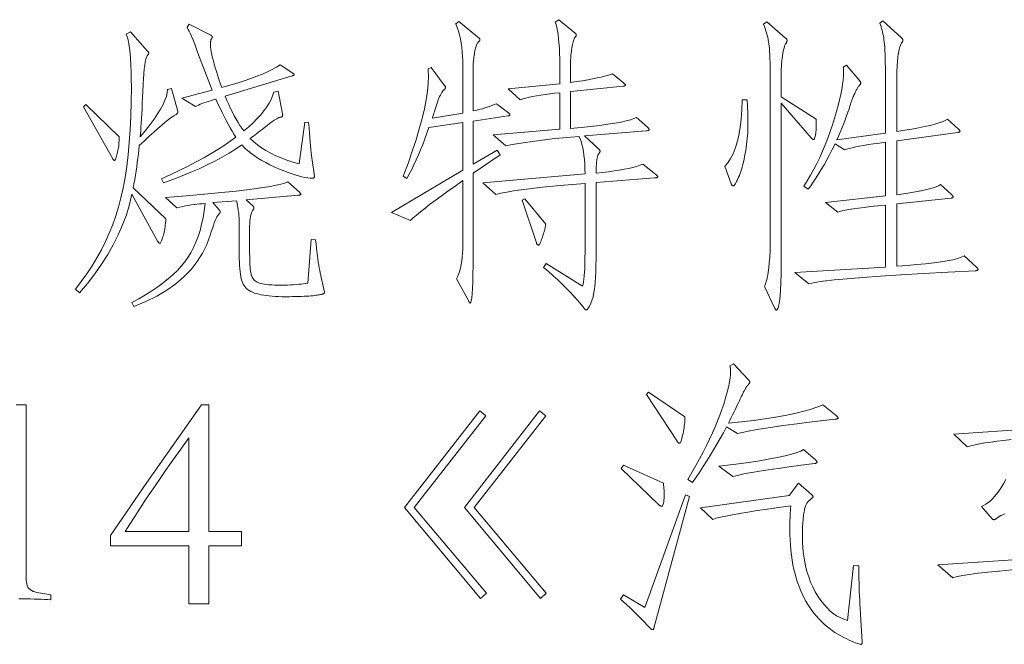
# Model space of a CAD drawing. Extents: x 0 to 1189, y 0 to 841.
# Tile 55 of 135: x 150 to 168, y 69 to 80. Entities that reach past the tile are written whole.
import ezdxf

# ---------------------------------------------------------------- set-up
doc = ezdxf.new("R2010")
doc.units = 0

msp = doc.modelspace()

# ---------------------------------------------------------------- linework, layer by layer
at = {"color": 7, "lineweight": 13}
for points in [[(158.935, 78.384), (158.94, 78.38), (158.945, 78.376), (158.949, 78.372), (158.952, 78.368), (158.955, 78.365), (158.957, 78.361), (158.959, 78.358), (158.96, 78.355), (158.961, 78.352), (158.962, 78.35), (158.961, 78.347), (158.96, 78.345), (158.958, 78.342), (158.956, 78.34), (158.952, 78.338), (158.948, 78.337), (158.943, 78.335), (158.938, 78.333), (158.932, 78.332), (158.925, 78.331), (158.328, 78.241), (158.328, 77.497), (158.74, 77.74), (158.793, 77.661), (158.328, 77.339), (158.328, 76.114), (158.328, 75.92), (158.326, 75.747), (158.323, 75.594), (158.32, 75.462), (158.315, 75.35), (158.309, 75.258), (158.302, 75.187), (158.294, 75.136), (158.285, 75.105), (158.275, 75.095), (158.273, 75.095), (158.271, 75.096), (158.268, 75.098), (158.266, 75.1), (158.263, 75.103), (158.261, 75.106), (158.258, 75.111), (158.255, 75.115), (158.252, 75.121), (158.249, 75.127), (158.038, 75.517), (158.059, 75.559), (158.078, 75.605), (158.094, 75.655), (158.109, 75.708), (158.121, 75.765), (158.131, 75.826), (158.139, 75.891), (158.144, 75.96), (158.147, 76.032), (158.149, 76.109), (158.149, 77.212), (158.014, 77.118), (157.889, 77.029), (157.775, 76.946), (157.67, 76.869), (157.574, 76.798), (157.489, 76.732), (157.414, 76.672), (157.348, 76.617), (157.292, 76.569), (157.246, 76.526), (156.913, 76.663), (158.149, 77.391), (158.149, 78.215), (157.563, 78.13), (157.527, 78.03), (157.492, 77.933), (157.455, 77.838), (157.418, 77.746), (157.38, 77.657), (157.342, 77.57), (157.303, 77.486), (157.264, 77.404), (157.223, 77.325), (157.183, 77.249), (157.119, 77.291), (157.201, 77.511), (157.275, 77.72), (157.34, 77.919), (157.396, 78.107), (157.444, 78.285), (157.483, 78.452), (157.513, 78.609), (157.535, 78.756), (157.548, 78.892), (157.552, 79.017), (157.552, 79.031), (157.552, 79.044), (157.552, 79.058), (157.551, 79.071), (157.551, 79.083), (157.55, 79.096), (157.549, 79.108), (157.549, 79.12), (157.548, 79.132), (157.547, 79.144), (157.6, 79.165), (157.827, 78.864), (157.831, 78.86), (157.834, 78.856), (157.837, 78.852), (157.84, 78.847), (157.842, 78.843), (157.844, 78.839), (157.846, 78.835), (157.847, 78.83), (157.847, 78.826), (157.848, 78.822), (157.847, 78.818), (157.847, 78.814), (157.845, 78.809), (157.843, 78.805), (157.841, 78.801), (157.838, 78.797), (157.835, 78.792), (157.831, 78.788), (157.826, 78.784), (157.821, 78.78), (157.809, 78.768), (157.796, 78.753), (157.784, 78.736), (157.771, 78.715), (157.759, 78.692), (157.746, 78.666), (157.734, 78.637), (157.722, 78.606), (157.709, 78.571), (157.697, 78.534), (157.686, 78.497), (157.675, 78.463), (157.665, 78.432), (157.656, 78.403), (157.648, 78.378), (157.641, 78.355), (157.634, 78.336), (157.629, 78.319), (157.624, 78.305), (157.621, 78.294), (158.149, 78.379), (158.149, 79.186), (158.147, 79.273), (158.144, 79.358), (158.138, 79.439), (158.129, 79.517), (158.118, 79.591), (158.105, 79.663), (158.089, 79.732), (158.071, 79.798), (158.05, 79.86), (158.027, 79.92), (158.08, 79.962), (158.428, 79.677), (158.431, 79.675), (158.434, 79.673), (158.436, 79.67), (158.438, 79.668), (158.44, 79.665), (158.442, 79.663), (158.443, 79.66), (158.444, 79.657), (158.444, 79.654), (158.444, 79.651), (158.444, 79.648), (158.443, 79.644), (158.442, 79.64), (158.44, 79.636), (158.437, 79.632), (158.434, 79.627), (158.43, 79.622), (158.426, 79.617), (158.421, 79.612), (158.415, 79.606), (158.409, 79.599), (158.404, 79.591), (158.398, 79.58), (158.392, 79.568), (158.386, 79.553), (158.38, 79.537), (158.375, 79.519), (158.369, 79.499), (158.363, 79.477), (158.357, 79.453), (158.352, 79.428), (158.347, 79.402), (158.342, 79.377), (158.339, 79.351), (158.335, 79.324), (158.333, 79.297), (158.331, 79.27), (158.329, 79.243), (158.328, 79.215), (158.328, 79.186), (158.328, 78.416), (158.367, 78.424), (158.407, 78.434), (158.446, 78.445), (158.486, 78.456), (158.526, 78.468), (158.566, 78.481), (158.607, 78.495), (158.647, 78.51), (158.688, 78.526), (158.729, 78.542)], [(161.485, 77.317), (161.491, 77.312), (161.496, 77.307), (161.501, 77.303), (161.505, 77.298), (161.509, 77.294), (161.512, 77.291), (161.514, 77.287), (161.515, 77.284), (161.516, 77.281), (161.517, 77.278), (161.516, 77.275), (161.514, 77.273), (161.511, 77.271), (161.507, 77.269), (161.502, 77.267), (161.496, 77.265), (161.488, 77.263), (161.479, 77.262), (161.47, 77.261), (161.459, 77.259), (160.45, 77.18), (160.45, 75.982), (160.45, 75.858), (160.448, 75.743), (160.444, 75.637), (160.44, 75.541), (160.434, 75.454), (160.426, 75.376), (160.418, 75.308), (160.408, 75.249), (160.397, 75.199), (160.384, 75.158), (160.371, 75.124), (160.359, 75.094), (160.347, 75.067), (160.336, 75.043), (160.326, 75.024), (160.316, 75.008), (160.306, 74.995), (160.297, 74.986), (160.289, 74.981), (160.281, 74.979), (160.277, 74.979), (160.273, 74.98), (160.269, 74.982), (160.264, 74.984), (160.26, 74.987), (160.256, 74.99), (160.252, 74.994), (160.248, 74.999), (160.243, 75.005), (160.239, 75.011), (160.185, 75.078), (160.127, 75.147), (160.065, 75.216), (160.001, 75.285), (159.933, 75.355), (159.862, 75.425), (159.787, 75.496), (159.709, 75.568), (159.627, 75.64), (159.542, 75.713), (159.59, 75.781), (160.218, 75.391), (160.226, 75.421), (160.233, 75.461), (160.239, 75.509), (160.245, 75.566), (160.25, 75.632), (160.253, 75.707), (160.256, 75.79), (160.258, 75.882), (160.26, 75.983), (160.26, 76.093), (160.26, 77.164), (160.039, 77.146), (159.832, 77.128), (159.64, 77.11), (159.464, 77.091), (159.302, 77.072), (159.155, 77.053), (159.024, 77.034), (158.907, 77.014), (158.805, 76.994), (158.719, 76.974), (158.492, 77.175), (160.26, 77.328), (160.258, 77.416), (160.254, 77.499), (160.248, 77.577), (160.241, 77.65), (160.231, 77.717), (160.22, 77.78), (160.206, 77.837), (160.191, 77.889), (160.174, 77.936), (160.155, 77.977), (160.013, 77.965), (159.874, 77.952), (159.739, 77.938), (159.607, 77.923), (159.479, 77.907), (159.354, 77.891), (159.232, 77.873), (159.114, 77.854), (158.999, 77.834), (158.888, 77.814), (158.671, 78.004), (159.822, 78.099), (159.822, 78.732), (159.733, 78.723), (159.648, 78.712), (159.568, 78.701), (159.493, 78.69), (159.422, 78.678), (159.356, 78.666), (159.295, 78.653), (159.239, 78.639), (159.188, 78.625), (159.141, 78.611), (158.93, 78.796), (159.822, 78.885), (159.822, 79.213), (159.821, 79.318), (159.819, 79.416), (159.815, 79.508), (159.809, 79.592), (159.802, 79.669), (159.794, 79.74), (159.783, 79.803), (159.771, 79.86), (159.758, 79.909), (159.743, 79.952), (159.806, 79.994), (160.091, 79.762), (160.094, 79.758), (160.097, 79.755), (160.099, 79.752), (160.101, 79.749), (160.103, 79.745), (160.105, 79.742), (160.106, 79.738), (160.106, 79.735), (160.107, 79.731), (160.107, 79.727), (160.107, 79.724), (160.106, 79.72), (160.105, 79.716), (160.103, 79.712), (160.101, 79.708), (160.099, 79.703), (160.095, 79.699), (160.092, 79.694), (160.088, 79.69), (160.083, 79.685), (160.079, 79.679), (160.074, 79.67), (160.069, 79.659), (160.064, 79.645), (160.059, 79.628), (160.054, 79.609), (160.049, 79.587), (160.044, 79.563), (160.038, 79.535), (160.033, 79.506), (160.028, 79.475), (160.024, 79.445), (160.02, 79.415), (160.016, 79.387), (160.013, 79.358), (160.011, 79.331), (160.009, 79.304), (160.008, 79.278), (160.007, 79.253), (160.007, 79.229), (160.007, 78.906), (160.114, 78.923), (160.213, 78.94), (160.305, 78.956), (160.389, 78.972), (160.466, 78.987), (160.535, 79.002), (160.597, 79.017), (160.65, 79.031), (160.697, 79.046), (160.735, 79.06), (160.925, 78.901), (160.931, 78.896), (160.937, 78.891), (160.941, 78.887), (160.946, 78.882), (160.949, 78.878), (160.952, 78.874), (160.954, 78.871), (160.956, 78.867), (160.957, 78.864), (160.957, 78.862), (160.957, 78.859), (160.955, 78.857), (160.953, 78.854), (160.95, 78.852), (160.946, 78.85), (160.942, 78.849), (160.936, 78.847), (160.93, 78.846), (160.923, 78.844), (160.915, 78.843), (160.007, 78.753), (160.007, 78.115), (160.192, 78.132), (160.362, 78.149), (160.515, 78.167), (160.653, 78.186), (160.775, 78.204), (160.881, 78.224), (160.971, 78.243), (161.046, 78.263), (161.104, 78.284), (161.147, 78.305), (161.337, 78.136), (161.343, 78.131), (161.349, 78.126), (161.353, 78.121), (161.357, 78.116), (161.361, 78.112), (161.364, 78.108), (161.366, 78.104), (161.368, 78.1), (161.368, 78.097), (161.369, 78.094), (161.368, 78.09), (161.367, 78.088), (161.364, 78.085), (161.36, 78.083), (161.356, 78.08), (161.35, 78.078), (161.343, 78.077), (161.335, 78.075), (161.326, 78.074), (161.316, 78.072), (160.25, 77.988), (160.492, 77.761), (160.497, 77.757), (160.502, 77.753), (160.506, 77.748), (160.509, 77.744), (160.512, 77.74), (160.515, 77.737), (160.516, 77.733), (160.518, 77.729), (160.519, 77.725), (160.519, 77.721), (160.519, 77.718), (160.518, 77.714), (160.517, 77.71), (160.515, 77.706), (160.514, 77.702), (160.511, 77.698), (160.508, 77.694), (160.505, 77.69), (160.502, 77.686), (160.498, 77.682), (160.489, 77.67), (160.481, 77.653), (160.474, 77.631), (160.467, 77.605), (160.462, 77.574), (160.458, 77.537), (160.455, 77.496), (160.452, 77.45), (160.451, 77.4), (160.45, 77.344), (160.56, 77.355), (160.663, 77.367), (160.76, 77.38), (160.851, 77.394), (160.935, 77.409), (161.012, 77.424), (161.083, 77.441), (161.148, 77.459), (161.206, 77.477), (161.258, 77.497)], [(164.251, 78.273), (164.253, 78.247), (164.254, 78.221), (164.255, 78.196), (164.255, 78.171), (164.255, 78.147), (164.254, 78.123), (164.253, 78.1), (164.251, 78.077), (164.249, 78.055), (164.246, 78.033), (164.243, 78.012), (164.239, 77.994), (164.236, 77.978), (164.232, 77.964), (164.229, 77.952), (164.225, 77.942), (164.221, 77.934), (164.217, 77.929), (164.213, 77.926), (164.209, 77.925), (164.205, 77.925), (164.2, 77.926), (164.196, 77.927), (164.192, 77.929), (164.188, 77.931), (164.184, 77.934), (164.179, 77.938), (164.175, 77.941), (164.171, 77.946), (164.167, 77.951), (163.649, 78.553), (163.649, 75.945), (163.648, 75.76), (163.646, 75.595), (163.642, 75.45), (163.636, 75.323), (163.628, 75.216), (163.619, 75.129), (163.608, 75.061), (163.595, 75.012), (163.581, 74.983), (163.565, 74.974), (163.563, 74.974), (163.56, 74.975), (163.558, 74.976), (163.556, 74.979), (163.553, 74.982), (163.55, 74.985), (163.548, 74.989), (163.545, 74.994), (163.542, 74.999), (163.538, 75.005), (163.359, 75.38), (163.378, 75.429), (163.395, 75.485), (163.41, 75.55), (163.423, 75.623), (163.434, 75.705), (163.443, 75.794), (163.45, 75.892), (163.455, 75.998), (163.458, 76.113), (163.459, 76.235), (163.459, 78.806), (163.459, 78.91), (163.459, 79.008), (163.458, 79.098), (163.456, 79.182), (163.455, 79.258), (163.453, 79.328), (163.45, 79.391), (163.447, 79.446), (163.444, 79.495), (163.441, 79.537), (163.437, 79.576), (163.431, 79.614), (163.424, 79.652), (163.416, 79.69), (163.407, 79.728), (163.397, 79.766), (163.385, 79.803), (163.372, 79.841), (163.358, 79.878), (163.343, 79.915), (163.401, 79.957), (163.723, 79.677), (163.728, 79.673), (163.733, 79.669), (163.737, 79.665), (163.74, 79.66), (163.743, 79.656), (163.745, 79.652), (163.747, 79.648), (163.749, 79.643), (163.749, 79.639), (163.75, 79.635), (163.749, 79.631), (163.749, 79.626), (163.747, 79.621), (163.745, 79.615), (163.743, 79.609), (163.74, 79.603), (163.737, 79.596), (163.733, 79.589), (163.728, 79.582), (163.723, 79.574), (163.718, 79.565), (163.713, 79.554), (163.708, 79.541), (163.703, 79.525), (163.697, 79.508), (163.693, 79.488), (163.688, 79.466), (163.683, 79.442), (163.678, 79.415), (163.673, 79.387), (163.669, 79.357), (163.665, 79.327), (163.661, 79.297), (163.658, 79.267), (163.655, 79.236), (163.653, 79.206), (163.651, 79.175), (163.65, 79.144), (163.65, 79.112), (163.649, 79.081), (163.649, 78.658)], [(167.028, 75.713), (167.032, 75.708), (167.036, 75.704), (167.039, 75.7), (167.041, 75.697), (167.044, 75.693), (167.046, 75.689), (167.047, 75.686), (167.048, 75.682), (167.049, 75.679), (167.049, 75.676), (167.049, 75.673), (167.047, 75.67), (167.045, 75.667), (167.041, 75.665), (167.037, 75.663), (167.032, 75.661), (167.026, 75.659), (167.019, 75.657), (167.011, 75.656), (167.002, 75.655), (166.532, 75.631), (166.103, 75.608), (165.714, 75.585), (165.365, 75.563), (165.058, 75.54), (164.79, 75.517), (164.563, 75.495), (164.376, 75.472), (164.23, 75.45), (164.124, 75.428), (163.882, 75.623), (165.449, 75.718), (165.449, 76.79), (165.316, 76.776), (165.194, 76.763), (165.083, 76.75), (164.983, 76.737), (164.895, 76.725), (164.819, 76.713), (164.753, 76.701), (164.699, 76.69), (164.657, 76.679), (164.626, 76.668), (164.415, 76.837), (165.449, 76.948), (165.449, 77.877), (165.344, 77.862), (165.245, 77.848), (165.155, 77.834), (165.073, 77.82), (164.998, 77.807), (164.931, 77.794), (164.872, 77.781), (164.821, 77.769), (164.778, 77.757), (164.742, 77.745), (164.578, 77.851), (164.53, 77.753), (164.482, 77.659), (164.435, 77.569), (164.388, 77.484), (164.341, 77.403), (164.295, 77.327), (164.249, 77.255), (164.203, 77.187), (164.158, 77.123), (164.114, 77.064), (164.04, 77.117), (164.099, 77.211), (164.156, 77.308), (164.211, 77.408), (164.263, 77.51), (164.314, 77.614), (164.362, 77.722), (164.408, 77.832), (164.452, 77.945), (164.494, 78.06), (164.534, 78.178), (164.57, 78.294), (164.603, 78.405), (164.632, 78.51), (164.657, 78.609), (164.678, 78.702), (164.695, 78.789), (164.709, 78.871), (164.719, 78.947), (164.724, 79.017), (164.726, 79.081), (164.726, 79.092), (164.726, 79.103), (164.726, 79.114), (164.725, 79.124), (164.725, 79.133), (164.724, 79.143), (164.724, 79.152), (164.723, 79.16), (164.722, 79.168), (164.721, 79.176), (164.774, 79.207), (165.001, 78.943), (165.005, 78.938), (165.008, 78.933), (165.012, 78.928), (165.014, 78.924), (165.017, 78.919), (165.018, 78.915), (165.02, 78.91), (165.021, 78.906), (165.022, 78.902), (165.022, 78.899), (165.022, 78.895), (165.021, 78.891), (165.02, 78.887), (165.018, 78.883), (165.016, 78.879), (165.013, 78.874), (165.01, 78.87), (165.007, 78.866), (165.003, 78.861), (164.998, 78.856), (164.993, 78.851), (164.988, 78.844), (164.982, 78.836), (164.975, 78.826), (164.968, 78.815), (164.961, 78.802), (164.953, 78.788), (164.945, 78.773), (164.936, 78.756), (164.927, 78.738), (164.918, 78.719), (164.909, 78.701), (164.901, 78.683), (164.893, 78.666), (164.886, 78.649), (164.879, 78.633), (164.873, 78.617), (164.868, 78.602), (164.863, 78.588), (164.858, 78.574), (164.841, 78.515), (164.821, 78.455), (164.8, 78.393), (164.778, 78.33), (164.754, 78.265), (164.728, 78.199), (164.701, 78.131), (164.672, 78.062), (164.642, 77.991), (164.61, 77.919), (165.449, 78.035), (165.449, 78.859), (165.449, 78.967), (165.449, 79.068), (165.448, 79.161), (165.446, 79.247), (165.444, 79.326), (165.442, 79.396), (165.439, 79.46), (165.436, 79.516), (165.432, 79.565), (165.428, 79.606), (165.424, 79.643), (165.419, 79.679), (165.413, 79.714), (165.406, 79.748), (165.399, 79.781), (165.392, 79.813), (165.383, 79.844), (165.374, 79.874), (165.365, 79.903), (165.354, 79.931), (165.407, 79.973), (165.724, 79.682), (165.729, 79.678), (165.733, 79.674), (165.737, 79.67), (165.741, 79.666), (165.744, 79.661), (165.746, 79.657), (165.748, 79.653), (165.749, 79.649), (165.75, 79.644), (165.75, 79.64), (165.75, 79.636), (165.75, 79.632), (165.748, 79.627), (165.747, 79.623), (165.745, 79.618), (165.743, 79.613), (165.74, 79.608), (165.737, 79.603), (165.733, 79.598), (165.729, 79.593), (165.713, 79.564), (165.699, 79.525), (165.686, 79.477), (165.675, 79.42), (165.666, 79.353), (165.658, 79.276), (165.652, 79.19), (165.648, 79.094), (165.646, 78.989), (165.645, 78.875), (165.645, 78.062), (165.782, 78.083), (165.908, 78.104), (166.023, 78.125), (166.127, 78.146), (166.22, 78.167), (166.302, 78.189), (166.374, 78.21), (166.434, 78.231), (166.483, 78.252), (166.521, 78.273), (166.711, 78.104), (166.716, 78.1), (166.721, 78.096), (166.725, 78.092), (166.728, 78.088), (166.731, 78.084), (166.733, 78.081), (166.735, 78.077), (166.737, 78.074), (166.737, 78.07), (166.738, 78.067), (166.737, 78.064), (166.736, 78.061), (166.734, 78.059), (166.732, 78.056), (166.728, 78.054), (166.724, 78.052), (166.719, 78.05), (166.714, 78.049), (166.708, 78.047), (166.701, 78.046), (165.645, 77.903), (165.645, 76.969), (165.763, 76.985), (165.871, 77.001), (165.97, 77.018), (166.06, 77.035), (166.14, 77.052), (166.21, 77.07), (166.272, 77.088), (166.324, 77.106), (166.367, 77.124), (166.4, 77.143), (166.59, 76.974), (166.596, 76.968), (166.601, 76.962), (166.606, 76.957), (166.61, 76.952), (166.614, 76.947), (166.616, 76.943), (166.619, 76.939), (166.62, 76.936), (166.621, 76.932), (166.621, 76.929), (166.621, 76.927), (166.62, 76.925), (166.618, 76.922), (166.616, 76.92), (166.612, 76.918), (166.608, 76.916), (166.603, 76.915), (166.598, 76.913), (166.591, 76.912), (166.584, 76.911), (165.645, 76.811), (165.645, 75.734), (165.826, 75.746), (165.992, 75.76), (166.144, 75.774), (166.283, 75.79), (166.406, 75.808), (166.516, 75.826), (166.611, 75.846), (166.692, 75.867), (166.759, 75.89), (166.811, 75.913)], [(155.483, 78.215), (155.49, 78.122), (155.497, 78.035), (155.504, 77.955), (155.511, 77.88), (155.517, 77.812), (155.523, 77.751), (155.529, 77.695), (155.535, 77.646), (155.541, 77.603), (155.546, 77.566), (155.583, 77.291), (155.583, 77.284), (155.582, 77.278), (155.58, 77.272), (155.578, 77.267), (155.575, 77.263), (155.572, 77.26), (155.567, 77.257), (155.563, 77.256), (155.557, 77.255), (155.551, 77.254), (155.511, 77.256), (155.467, 77.261), (155.419, 77.269), (155.366, 77.28), (155.31, 77.295), (155.249, 77.313), (155.184, 77.334), (155.115, 77.359), (155.042, 77.387), (154.965, 77.418), (154.888, 77.451), (154.813, 77.487), (154.742, 77.524), (154.673, 77.562), (154.608, 77.603), (154.545, 77.645), (154.486, 77.688), (154.43, 77.734), (154.377, 77.781), (154.327, 77.83), (154.221, 77.757), (154.109, 77.687), (153.99, 77.618), (153.865, 77.55), (153.733, 77.484), (153.594, 77.419), (153.449, 77.356), (153.298, 77.294), (153.14, 77.234), (152.975, 77.175), (152.943, 77.244), (153.104, 77.317), (153.257, 77.391), (153.403, 77.463), (153.541, 77.536), (153.673, 77.608), (153.798, 77.679), (153.916, 77.751), (154.026, 77.821), (154.13, 77.892), (154.226, 77.962), (154.194, 78.013), (154.162, 78.067), (154.128, 78.125), (154.094, 78.186), (154.06, 78.251), (154.025, 78.318), (153.989, 78.389), (153.953, 78.463), (153.916, 78.541), (153.878, 78.621), (153.833, 78.608), (153.79, 78.594), (153.749, 78.581), (153.711, 78.568), (153.675, 78.555), (153.641, 78.543), (153.61, 78.531), (153.581, 78.518), (153.554, 78.506), (153.529, 78.495), (153.292, 78.637), (153.814, 78.775), (153.566, 79.434), (153.54, 79.504), (153.515, 79.568), (153.492, 79.626), (153.471, 79.678), (153.452, 79.723), (153.434, 79.763), (153.418, 79.797), (153.404, 79.825), (153.392, 79.846), (153.382, 79.862), (153.419, 79.915), (153.793, 79.725), (153.798, 79.722), (153.803, 79.718), (153.807, 79.715), (153.81, 79.712), (153.813, 79.71), (153.816, 79.707), (153.817, 79.704), (153.819, 79.701), (153.819, 79.698), (153.82, 79.696), (153.82, 79.693), (153.819, 79.69), (153.818, 79.687), (153.817, 79.684), (153.816, 79.681), (153.814, 79.677), (153.812, 79.673), (153.81, 79.67), (153.807, 79.666), (153.804, 79.661), (153.801, 79.657), (153.798, 79.651), (153.796, 79.644), (153.794, 79.637), (153.792, 79.628), (153.791, 79.619), (153.79, 79.609), (153.789, 79.597), (153.788, 79.585), (153.788, 79.572), (153.79, 79.527), (153.796, 79.476), (153.806, 79.418), (153.819, 79.353), (153.837, 79.281), (153.858, 79.203), (153.884, 79.118), (153.913, 79.026), (153.946, 78.927), (153.983, 78.822), (154.121, 78.86), (154.25, 78.898), (154.371, 78.937), (154.484, 78.976), (154.589, 79.015), (154.686, 79.054), (154.775, 79.093), (154.855, 79.133), (154.927, 79.173), (154.992, 79.213), (155.208, 79.07), (155.213, 79.067), (155.218, 79.064), (155.222, 79.061), (155.225, 79.058), (155.228, 79.056), (155.23, 79.053), (155.232, 79.051), (155.233, 79.048), (155.234, 79.046), (155.235, 79.044), (155.234, 79.042), (155.233, 79.04), (155.231, 79.037), (155.229, 79.035), (155.225, 79.033), (155.221, 79.031), (155.216, 79.029), (155.211, 79.027), (155.205, 79.025), (155.198, 79.023), (154.041, 78.674), (154.072, 78.599), (154.103, 78.527), (154.135, 78.458), (154.166, 78.393), (154.199, 78.331), (154.231, 78.273), (154.264, 78.217), (154.297, 78.166), (154.33, 78.117), (154.363, 78.072), (154.448, 78.144), (154.524, 78.214), (154.594, 78.284), (154.657, 78.352), (154.712, 78.419), (154.76, 78.486), (154.801, 78.552), (154.835, 78.616), (154.861, 78.68), (154.881, 78.743), (154.955, 78.759), (155.034, 78.368), (155.035, 78.358), (155.034, 78.349), (155.033, 78.341), (155.031, 78.333), (155.029, 78.327), (155.025, 78.322), (155.021, 78.317), (155.015, 78.314), (155.009, 78.311), (155.002, 78.31), (154.988, 78.307), (154.971, 78.301), (154.953, 78.293), (154.933, 78.283), (154.911, 78.27), (154.887, 78.255), (154.861, 78.237), (154.833, 78.217), (154.804, 78.195), (154.773, 78.17), (154.741, 78.144), (154.709, 78.119), (154.678, 78.095), (154.648, 78.071), (154.618, 78.048), (154.588, 78.025), (154.559, 78.003), (154.53, 77.982), (154.502, 77.961), (154.474, 77.94), (154.534, 77.884), (154.599, 77.83), (154.67, 77.779), (154.746, 77.731), (154.828, 77.686), (154.915, 77.643), (155.008, 77.604), (155.106, 77.567), (155.21, 77.533), (155.319, 77.502), (155.419, 78.22)], [(153.218, 78.431), (153.219, 78.428), (153.22, 78.425), (153.221, 78.421), (153.221, 78.418), (153.222, 78.414), (153.222, 78.41), (153.223, 78.407), (153.223, 78.403), (153.223, 78.399), (153.223, 78.394), (153.223, 78.39), (153.222, 78.386), (153.22, 78.382), (153.218, 78.378), (153.215, 78.375), (153.212, 78.371), (153.208, 78.367), (153.203, 78.364), (153.198, 78.361), (153.192, 78.357), (153.154, 78.334), (153.11, 78.304), (153.061, 78.267), (153.007, 78.223), (152.946, 78.173), (152.88, 78.115), (152.808, 78.051), (152.73, 77.981), (152.647, 77.903), (152.558, 77.819), (152.55, 77.745), (152.542, 77.671), (152.533, 77.598), (152.523, 77.524), (152.513, 77.451), (152.502, 77.377), (152.491, 77.304), (152.479, 77.231), (152.466, 77.158), (152.452, 77.085), (153.017, 76.552), (153.014, 76.515), (153.01, 76.479), (153.006, 76.445), (153.002, 76.412), (152.997, 76.38), (152.992, 76.351), (152.986, 76.322), (152.98, 76.295), (152.974, 76.27), (152.967, 76.246), (152.96, 76.224), (152.954, 76.204), (152.948, 76.187), (152.942, 76.172), (152.937, 76.159), (152.932, 76.148), (152.927, 76.14), (152.922, 76.134), (152.918, 76.131), (152.914, 76.13), (152.911, 76.13), (152.907, 76.131), (152.903, 76.133), (152.899, 76.136), (152.895, 76.139), (152.891, 76.143), (152.887, 76.148), (152.883, 76.153), (152.879, 76.16), (152.875, 76.167), (152.431, 76.98), (152.388, 76.801), (152.334, 76.624), (152.27, 76.449), (152.195, 76.276), (152.109, 76.105), (152.013, 75.935), (151.907, 75.767), (151.789, 75.601), (151.662, 75.437), (151.523, 75.275), (151.455, 75.338), (151.556, 75.469), (151.652, 75.602), (151.741, 75.738), (151.825, 75.876), (151.902, 76.017), (151.974, 76.16), (152.039, 76.305), (152.098, 76.453), (152.152, 76.603), (152.199, 76.755), (152.241, 76.914), (152.279, 77.084), (152.312, 77.264), (152.341, 77.455), (152.365, 77.657), (152.385, 77.87), (152.401, 78.093), (152.412, 78.327), (152.419, 78.572), (152.421, 78.827), (152.42, 78.965), (152.417, 79.092), (152.413, 79.209), (152.406, 79.316), (152.398, 79.413), (152.389, 79.5), (152.377, 79.577), (152.363, 79.643), (152.348, 79.7), (152.331, 79.746), (152.405, 79.783), (152.701, 79.45), (152.705, 79.446), (152.708, 79.442), (152.711, 79.438), (152.714, 79.434), (152.716, 79.43), (152.718, 79.427), (152.72, 79.423), (152.721, 79.42), (152.722, 79.416), (152.722, 79.413), (152.722, 79.41), (152.721, 79.407), (152.72, 79.404), (152.719, 79.401), (152.718, 79.399), (152.716, 79.396), (152.714, 79.394), (152.712, 79.391), (152.709, 79.389), (152.706, 79.387), (152.694, 79.372), (152.682, 79.347), (152.671, 79.311), (152.662, 79.265), (152.652, 79.208), (152.644, 79.141), (152.637, 79.063), (152.63, 78.975), (152.624, 78.876), (152.619, 78.767), (152.614, 78.656), (152.609, 78.552), (152.605, 78.455), (152.6, 78.365), (152.596, 78.282), (152.591, 78.206), (152.587, 78.137), (152.582, 78.075), (152.578, 78.02), (152.574, 77.972), (152.663, 78.079), (152.743, 78.18), (152.814, 78.276), (152.875, 78.366), (152.926, 78.45), (152.969, 78.528), (153.001, 78.601), (153.025, 78.668), (153.039, 78.729), (153.044, 78.785), (153.112, 78.806)], [(163.058, 78.611), (163.061, 78.575), (163.064, 78.538), (163.066, 78.5), (163.068, 78.46), (163.07, 78.419), (163.071, 78.376), (163.072, 78.332), (163.073, 78.287), (163.074, 78.24), (163.074, 78.191), (163.073, 78.142), (163.072, 78.092), (163.07, 78.042), (163.066, 77.992), (163.062, 77.941), (163.057, 77.89), (163.051, 77.838), (163.044, 77.787), (163.035, 77.734), (163.026, 77.682), (163.017, 77.63), (163.007, 77.581), (162.996, 77.534), (162.985, 77.489), (162.974, 77.447), (162.963, 77.407), (162.951, 77.369), (162.939, 77.334), (162.926, 77.301), (162.913, 77.27), (162.9, 77.242), (162.888, 77.217), (162.877, 77.195), (162.867, 77.175), (162.857, 77.159), (162.849, 77.146), (162.841, 77.135), (162.834, 77.128), (162.828, 77.124), (162.823, 77.122), (162.818, 77.123), (162.814, 77.124), (162.81, 77.125), (162.805, 77.128), (162.801, 77.131), (162.798, 77.135), (162.794, 77.14), (162.79, 77.146), (162.787, 77.152), (162.784, 77.159), (162.673, 77.465), (162.726, 77.522), (162.774, 77.592), (162.817, 77.674), (162.855, 77.769), (162.888, 77.877), (162.915, 77.997), (162.938, 78.13), (162.955, 78.276), (162.967, 78.435), (162.974, 78.606)], [(152.21, 77.967), (152.209, 77.935), (152.208, 77.903), (152.207, 77.872), (152.205, 77.843), (152.202, 77.814), (152.198, 77.786), (152.194, 77.758), (152.189, 77.732), (152.184, 77.706), (152.178, 77.682), (152.172, 77.659), (152.166, 77.638), (152.16, 77.62), (152.155, 77.604), (152.15, 77.591), (152.146, 77.58), (152.141, 77.571), (152.137, 77.565), (152.134, 77.562), (152.13, 77.56), (152.127, 77.561), (152.124, 77.561), (152.121, 77.563), (152.118, 77.565), (152.115, 77.567), (152.111, 77.57), (152.108, 77.573), (152.105, 77.577), (152.102, 77.582), (152.099, 77.587), (151.592, 78.489), (151.634, 78.526)], [(155.604, 76.188), (155.612, 76.115), (155.619, 76.045), (155.627, 75.979), (155.634, 75.917), (155.642, 75.858), (155.65, 75.803), (155.658, 75.751), (155.667, 75.703), (155.675, 75.659), (155.683, 75.618), (155.757, 75.285), (155.757, 75.281), (155.756, 75.277), (155.755, 75.273), (155.753, 75.27), (155.751, 75.267), (155.748, 75.264), (155.744, 75.261), (155.74, 75.258), (155.736, 75.256), (155.731, 75.253), (155.724, 75.251), (155.715, 75.249), (155.704, 75.246), (155.69, 75.244), (155.673, 75.241), (155.654, 75.238), (155.633, 75.235), (155.609, 75.231), (155.583, 75.228), (155.554, 75.224), (155.522, 75.221), (155.487, 75.218), (155.449, 75.215), (155.407, 75.213), (155.362, 75.21), (155.314, 75.209), (155.262, 75.208), (155.207, 75.207), (155.148, 75.206), (155.087, 75.206), (155.025, 75.206), (154.965, 75.208), (154.908, 75.211), (154.854, 75.214), (154.802, 75.219), (154.753, 75.225), (154.707, 75.232), (154.663, 75.24), (154.621, 75.249), (154.583, 75.259), (154.546, 75.27), (154.513, 75.283), (154.482, 75.298), (154.454, 75.315), (154.428, 75.333), (154.405, 75.353), (154.385, 75.375), (154.367, 75.399), (154.352, 75.424), (154.34, 75.451), (154.329, 75.481), (154.32, 75.515), (154.311, 75.553), (154.304, 75.595), (154.298, 75.641), (154.293, 75.69), (154.289, 75.744), (154.287, 75.802), (154.285, 75.864), (154.284, 75.929), (154.284, 76.505), (154.284, 76.537), (154.282, 76.57), (154.28, 76.603), (154.277, 76.638), (154.272, 76.673), (154.267, 76.71), (154.261, 76.747), (154.254, 76.785), (154.246, 76.824), (154.237, 76.863), (153.83, 76.832), (153.936, 76.71), (153.94, 76.705), (153.943, 76.7), (153.947, 76.696), (153.949, 76.691), (153.952, 76.687), (153.954, 76.683), (153.955, 76.68), (153.956, 76.677), (153.957, 76.674), (153.957, 76.671), (153.957, 76.668), (153.956, 76.665), (153.956, 76.663), (153.954, 76.66), (153.953, 76.657), (153.951, 76.654), (153.949, 76.651), (153.947, 76.648), (153.944, 76.645), (153.941, 76.642), (153.928, 76.629), (153.915, 76.612), (153.9, 76.588), (153.885, 76.559), (153.87, 76.524), (153.854, 76.484), (153.837, 76.438), (153.82, 76.387), (153.801, 76.33), (153.783, 76.267), (153.725, 76.107), (153.651, 75.956), (153.56, 75.813), (153.453, 75.677), (153.329, 75.55), (153.189, 75.431), (153.032, 75.321), (152.859, 75.218), (152.669, 75.123), (152.463, 75.037), (152.426, 75.106), (152.549, 75.172), (152.666, 75.24), (152.775, 75.308), (152.877, 75.378), (152.972, 75.447), (153.061, 75.518), (153.142, 75.589), (153.217, 75.661), (153.284, 75.734), (153.345, 75.808), (153.399, 75.884), (153.45, 75.966), (153.496, 76.054), (153.537, 76.146), (153.574, 76.245), (153.607, 76.348), (153.635, 76.457), (153.659, 76.571), (153.678, 76.691), (153.693, 76.816), (153.646, 76.813), (153.599, 76.81), (153.552, 76.805), (153.504, 76.799), (153.456, 76.792), (153.407, 76.784), (153.358, 76.775), (153.308, 76.765), (153.258, 76.754), (153.207, 76.742), (153.012, 76.922), (153.365, 76.95), (153.686, 76.978), (153.976, 77.006), (154.234, 77.033), (154.461, 77.06), (154.657, 77.087), (154.821, 77.113), (154.953, 77.139), (155.054, 77.165), (155.124, 77.191), (155.324, 77.011), (155.329, 77.006), (155.334, 77.001), (155.338, 76.997), (155.341, 76.993), (155.344, 76.989), (155.346, 76.985), (155.348, 76.982), (155.35, 76.979), (155.35, 76.977), (155.351, 76.974), (155.35, 76.972), (155.349, 76.97), (155.346, 76.968), (155.343, 76.967), (155.339, 76.965), (155.334, 76.964), (155.327, 76.962), (155.32, 76.961), (155.312, 76.96), (155.303, 76.959), (154.406, 76.879), (154.517, 76.779), (154.521, 76.775), (154.524, 76.771), (154.527, 76.767), (154.53, 76.763), (154.532, 76.759), (154.534, 76.756), (154.536, 76.752), (154.537, 76.749), (154.538, 76.745), (154.538, 76.742), (154.538, 76.739), (154.537, 76.736), (154.537, 76.733), (154.536, 76.729), (154.535, 76.726), (154.534, 76.723), (154.533, 76.72), (154.531, 76.717), (154.529, 76.714), (154.527, 76.71), (154.515, 76.694), (154.504, 76.673), (154.495, 76.649), (154.487, 76.622), (154.48, 76.59), (154.474, 76.555), (154.47, 76.516), (154.466, 76.474), (154.464, 76.428), (154.464, 76.378), (154.464, 76.003), (154.464, 75.947), (154.465, 75.894), (154.466, 75.845), (154.468, 75.799), (154.47, 75.758), (154.472, 75.719), (154.475, 75.684), (154.479, 75.653), (154.483, 75.626), (154.488, 75.602), (154.493, 75.58), (154.5, 75.56), (154.509, 75.541), (154.519, 75.524), (154.53, 75.508), (154.544, 75.493), (154.558, 75.48), (154.575, 75.468), (154.592, 75.458), (154.612, 75.449), (154.634, 75.441), (154.659, 75.434), (154.689, 75.427), (154.723, 75.422), (154.76, 75.417), (154.801, 75.413), (154.846, 75.41), (154.895, 75.408), (154.948, 75.407), (155.005, 75.406), (155.062, 75.407), (155.117, 75.408), (155.17, 75.41), (155.219, 75.412), (155.267, 75.416), (155.312, 75.42), (155.354, 75.425), (155.394, 75.43), (155.432, 75.436), (155.467, 75.443), (155.525, 76.193)], [(159.579, 76.457), (159.578, 76.443), (159.575, 76.428), (159.572, 76.411), (159.568, 76.393), (159.563, 76.373), (159.558, 76.351), (159.551, 76.327), (159.544, 76.302), (159.535, 76.275), (159.526, 76.246), (159.517, 76.218), (159.508, 76.193), (159.5, 76.17), (159.492, 76.151), (159.485, 76.135), (159.478, 76.122), (159.472, 76.111), (159.466, 76.104), (159.46, 76.1), (159.455, 76.098), (159.451, 76.098), (159.446, 76.1), (159.442, 76.101), (159.438, 76.104), (159.435, 76.107), (159.431, 76.111), (159.428, 76.116), (159.426, 76.122), (159.423, 76.128), (159.421, 76.135), (159.173, 76.874), (159.22, 76.9)], [(164.6, 73.152), (164.606, 73.147), (164.611, 73.142), (164.616, 73.137), (164.62, 73.133), (164.623, 73.129), (164.626, 73.124), (164.628, 73.121), (164.63, 73.117), (164.631, 73.113), (164.631, 73.11), (164.631, 73.107), (164.629, 73.104), (164.626, 73.102), (164.623, 73.099), (164.618, 73.097), (164.612, 73.095), (164.605, 73.093), (164.597, 73.092), (164.588, 73.09), (164.578, 73.089), (164.325, 73.06), (164.09, 73.032), (163.875, 73.005), (163.678, 72.978), (163.5, 72.953), (163.341, 72.929), (163.201, 72.905), (163.08, 72.883), (162.978, 72.861), (162.894, 72.841), (162.704, 72.957), (162.65, 72.856), (162.595, 72.756), (162.538, 72.658), (162.481, 72.56), (162.422, 72.463), (162.362, 72.368), (162.302, 72.273), (162.24, 72.18), (162.177, 72.088), (162.113, 71.996), (162.034, 72.044), (162.106, 72.167), (162.174, 72.288), (162.239, 72.406), (162.3, 72.521), (162.357, 72.634), (162.411, 72.745), (162.461, 72.852), (162.507, 72.958), (162.549, 73.06), (162.588, 73.16), (162.623, 73.257), (162.655, 73.348), (162.682, 73.435), (162.706, 73.518), (162.727, 73.595), (162.743, 73.668), (162.756, 73.736), (162.766, 73.8), (162.771, 73.858), (162.773, 73.913), (162.773, 73.925), (162.773, 73.937), (162.772, 73.948), (162.771, 73.959), (162.77, 73.969), (162.769, 73.979), (162.768, 73.988), (162.766, 73.997), (162.764, 74.005), (162.762, 74.013), (162.826, 74.044), (163.079, 73.775), (163.084, 73.77), (163.089, 73.765), (163.093, 73.76), (163.096, 73.755), (163.099, 73.751), (163.101, 73.746), (163.103, 73.742), (163.105, 73.738), (163.105, 73.734), (163.106, 73.73), (163.105, 73.726), (163.104, 73.722), (163.102, 73.717), (163.099, 73.711), (163.095, 73.705), (163.09, 73.698), (163.085, 73.69), (163.079, 73.682), (163.071, 73.674), (163.063, 73.664), (163.055, 73.654), (163.045, 73.64), (163.035, 73.624), (163.024, 73.606), (163.012, 73.585), (162.999, 73.562), (162.986, 73.536), (162.972, 73.507), (162.957, 73.476), (162.942, 73.443), (162.926, 73.407), (162.908, 73.37), (162.89, 73.332), (162.871, 73.291), (162.851, 73.25), (162.83, 73.207), (162.808, 73.163), (162.785, 73.117), (162.761, 73.069), (162.736, 73.02), (162.96, 73.043), (163.17, 73.067), (163.366, 73.093), (163.549, 73.122), (163.719, 73.152), (163.876, 73.185), (164.019, 73.22), (164.148, 73.257), (164.264, 73.296), (164.367, 73.337)], [(161.986, 73.131), (161.986, 73.107), (161.985, 73.083), (161.983, 73.057), (161.981, 73.029), (161.978, 73.001), (161.974, 72.972), (161.97, 72.941), (161.964, 72.91), (161.959, 72.877), (161.952, 72.844), (161.945, 72.811), (161.939, 72.782), (161.932, 72.756), (161.926, 72.734), (161.92, 72.715), (161.915, 72.699), (161.909, 72.687), (161.904, 72.679), (161.899, 72.674), (161.894, 72.672), (161.889, 72.672), (161.885, 72.673), (161.88, 72.675), (161.875, 72.678), (161.871, 72.681), (161.866, 72.685), (161.862, 72.69), (161.858, 72.696), (161.853, 72.702), (161.849, 72.709), (161.321, 73.517), (161.358, 73.559)], [(153.635, 73.337), (153.762, 73.337), (153.762, 71.146), (154.321, 71.146), (154.321, 70.903), (153.762, 70.903), (153.762, 69.9), (153.413, 69.9), (153.413, 70.903), (152.062, 70.903), (152.062, 71.078), (152.69, 71.996)], [(158.555, 70.085), (158.455, 69.99), (157.14, 71.563), (158.439, 73.232), (158.544, 73.147), (157.309, 71.563)], [(159.59, 70.085), (159.489, 69.99), (158.175, 71.563), (159.474, 73.232), (159.579, 73.147), (158.344, 71.563)], [(153.413, 71.146), (153.413, 72.767), (153.273, 72.571), (153.14, 72.383), (153.013, 72.202), (152.893, 72.029), (152.78, 71.863), (152.673, 71.705), (152.574, 71.554), (152.481, 71.41), (152.395, 71.275), (152.315, 71.146)], [(164.241, 72.387), (164.246, 72.382), (164.25, 72.377), (164.254, 72.372), (164.257, 72.367), (164.26, 72.363), (164.263, 72.359), (164.265, 72.355), (164.266, 72.351), (164.267, 72.348), (164.267, 72.345), (164.267, 72.342), (164.265, 72.339), (164.263, 72.336), (164.26, 72.334), (164.256, 72.331), (164.252, 72.329), (164.246, 72.328), (164.24, 72.326), (164.233, 72.325), (164.225, 72.324), (163.995, 72.294), (163.785, 72.265), (163.594, 72.239), (163.423, 72.214), (163.272, 72.19), (163.14, 72.168), (163.028, 72.148), (162.936, 72.129), (162.863, 72.112), (162.81, 72.097), (162.572, 72.276), (162.818, 72.306), (163.041, 72.337), (163.243, 72.366), (163.422, 72.396), (163.579, 72.425), (163.715, 72.454), (163.828, 72.483), (163.919, 72.511), (163.988, 72.539), (164.035, 72.566)], [(161.612, 71.986), (161.615, 71.966), (161.617, 71.946), (161.62, 71.926), (161.622, 71.907), (161.623, 71.888), (161.625, 71.869), (161.626, 71.85), (161.627, 71.832), (161.627, 71.814), (161.627, 71.796), (161.627, 71.756), (161.626, 71.72), (161.623, 71.688), (161.62, 71.66), (161.616, 71.637), (161.61, 71.618), (161.604, 71.603), (161.597, 71.593), (161.589, 71.587), (161.58, 71.584), (161.576, 71.585), (161.571, 71.586), (161.566, 71.587), (161.561, 71.59), (161.556, 71.592), (161.551, 71.596), (161.545, 71.6), (161.539, 71.605), (161.533, 71.61), (161.527, 71.616), (160.883, 72.239), (160.925, 72.297)], [(164.99, 70.555), (164.99, 70.482), (164.991, 70.409), (164.992, 70.336), (164.994, 70.262), (164.995, 70.188), (164.998, 70.114), (165.001, 70.04), (165.004, 69.965), (165.007, 69.891), (165.011, 69.816), (165.048, 69.235), (165.048, 69.228), (165.047, 69.222), (165.046, 69.216), (165.045, 69.212), (165.043, 69.208), (165.041, 69.204), (165.038, 69.202), (165.035, 69.2), (165.031, 69.199), (165.027, 69.198), (165.009, 69.2), (164.988, 69.204), (164.963, 69.211), (164.934, 69.222), (164.901, 69.235), (164.865, 69.251), (164.824, 69.269), (164.781, 69.291), (164.733, 69.316), (164.681, 69.344), (164.629, 69.374), (164.577, 69.405), (164.528, 69.439), (164.479, 69.475), (164.432, 69.513), (164.386, 69.553), (164.342, 69.595), (164.299, 69.638), (164.257, 69.684), (164.217, 69.732), (164.178, 69.781), (164.141, 69.834), (164.106, 69.888), (164.072, 69.946), (164.041, 70.005), (164.011, 70.068), (163.982, 70.132), (163.956, 70.199), (163.931, 70.269), (163.908, 70.341), (163.887, 70.416), (163.868, 70.493), (163.851, 70.572), (163.837, 70.654), (163.825, 70.738), (163.815, 70.824), (163.807, 70.913), (163.802, 71.004), (163.798, 71.098), (163.797, 71.194), (163.797, 71.232), (163.798, 71.27), (163.799, 71.309), (163.8, 71.348), (163.801, 71.388), (163.803, 71.428), (163.805, 71.468), (163.807, 71.508), (163.81, 71.549), (163.813, 71.59), (163.603, 71.562), (163.409, 71.535), (163.233, 71.509), (163.073, 71.484), (162.93, 71.46), (162.804, 71.438), (162.694, 71.416), (162.602, 71.395), (162.526, 71.376), (162.467, 71.357), (162.256, 71.558), (163.787, 71.769), (163.95, 71.986), (164.172, 71.785), (164.177, 71.781), (164.181, 71.777), (164.185, 71.773), (164.189, 71.769), (164.192, 71.765), (164.194, 71.762), (164.196, 71.758), (164.197, 71.755), (164.198, 71.751), (164.198, 71.748), (164.198, 71.745), (164.196, 71.741), (164.194, 71.737), (164.19, 71.732), (164.186, 71.728), (164.18, 71.722), (164.174, 71.717), (164.166, 71.711), (164.158, 71.705), (164.148, 71.698), (164.138, 71.691), (164.129, 71.683), (164.12, 71.675), (164.112, 71.666), (164.104, 71.656), (164.097, 71.646), (164.09, 71.636), (164.083, 71.624), (164.077, 71.613), (164.072, 71.6), (164.066, 71.587), (164.062, 71.571), (164.057, 71.553), (164.052, 71.534), (164.048, 71.512), (164.044, 71.488), (164.04, 71.462), (164.036, 71.435), (164.033, 71.405), (164.029, 71.373), (164.026, 71.341), (164.024, 71.309), (164.021, 71.278), (164.019, 71.248), (164.018, 71.219), (164.016, 71.19), (164.015, 71.162), (164.014, 71.135), (164.014, 71.109), (164.014, 71.083), (164.016, 70.971), (164.023, 70.861), (164.034, 70.756), (164.049, 70.653), (164.07, 70.554), (164.094, 70.458), (164.124, 70.365), (164.157, 70.275), (164.195, 70.189), (164.238, 70.106), (164.284, 70.028), (164.332, 69.956), (164.382, 69.891), (164.435, 69.832), (164.489, 69.779), (164.546, 69.733), (164.605, 69.692), (164.666, 69.659), (164.729, 69.631), (164.795, 69.61), (164.9, 70.56)], [(162.066, 71.753), (161.448, 69.478), (161.447, 69.473), (161.445, 69.469), (161.444, 69.465), (161.442, 69.461), (161.44, 69.458), (161.438, 69.456), (161.435, 69.454), (161.433, 69.453), (161.43, 69.452), (161.427, 69.452), (161.424, 69.452), (161.42, 69.453), (161.416, 69.455), (161.412, 69.457), (161.407, 69.46), (161.402, 69.463), (161.397, 69.467), (161.391, 69.472), (161.386, 69.477), (161.379, 69.483), (161.333, 69.532), (161.286, 69.581), (161.238, 69.63), (161.189, 69.679), (161.139, 69.729), (161.088, 69.779), (161.036, 69.829), (160.982, 69.879), (160.928, 69.929), (160.873, 69.98), (160.925, 70.054), (161.29, 69.837), (161.992, 71.78)]]:
    msp.add_lwpolyline(points, close=True, dxfattribs=at)
for points in [[(150.431, 73.337), (150.605, 73.337), (150.605, 70.307), (150.607, 70.273), (150.612, 70.241), (150.621, 70.213), (150.634, 70.187), (150.651, 70.164), (150.671, 70.145), (150.695, 70.128), (150.723, 70.114), (150.754, 70.104), (150.79, 70.096), (151.032, 70.054), (151.032, 69.969), (150.977, 69.972), (150.92, 69.975), (150.862, 69.977), (150.802, 69.979), (150.741, 69.981), (150.678, 69.982), (150.615, 69.983), (150.549, 69.984), (150.483, 69.985)], [(167.619, 72.736), (167.493, 72.722), (167.376, 72.708), (167.268, 72.693), (167.169, 72.678), (167.079, 72.663), (166.999, 72.647), (166.927, 72.631), (166.864, 72.614), (166.632, 72.83), (167.973, 72.925)], [(167.51, 71.452), (167.476, 71.439), (167.444, 71.425), (167.415, 71.409), (167.389, 71.392), (167.366, 71.373), (167.361, 71.369), (167.356, 71.366), (167.351, 71.363), (167.346, 71.36), (167.342, 71.357), (167.338, 71.356), (167.334, 71.354), (167.33, 71.353), (167.327, 71.352), (167.324, 71.352), (167.32, 71.352), (167.317, 71.353), (167.314, 71.354), (167.311, 71.355), (167.308, 71.356), (167.305, 71.358), (167.301, 71.36), (167.298, 71.362), (167.295, 71.365), (167.292, 71.368), (167.107, 71.579), (167.146, 71.598), (167.184, 71.62), (167.221, 71.646), (167.257, 71.675), (167.293, 71.709), (167.328, 71.745), (167.362, 71.785), (167.396, 71.829), (167.429, 71.877), (167.461, 71.928), (167.494, 71.983), (167.529, 72.045)], [(167.633, 70.485), (167.414, 70.465), (167.219, 70.446), (167.049, 70.426), (166.904, 70.407), (166.784, 70.387), (166.688, 70.368), (166.616, 70.349), (166.357, 70.571), (168.437, 70.708)]]:
    msp.add_lwpolyline(points, dxfattribs=at)

doc.saveas('drawing.dxf')
